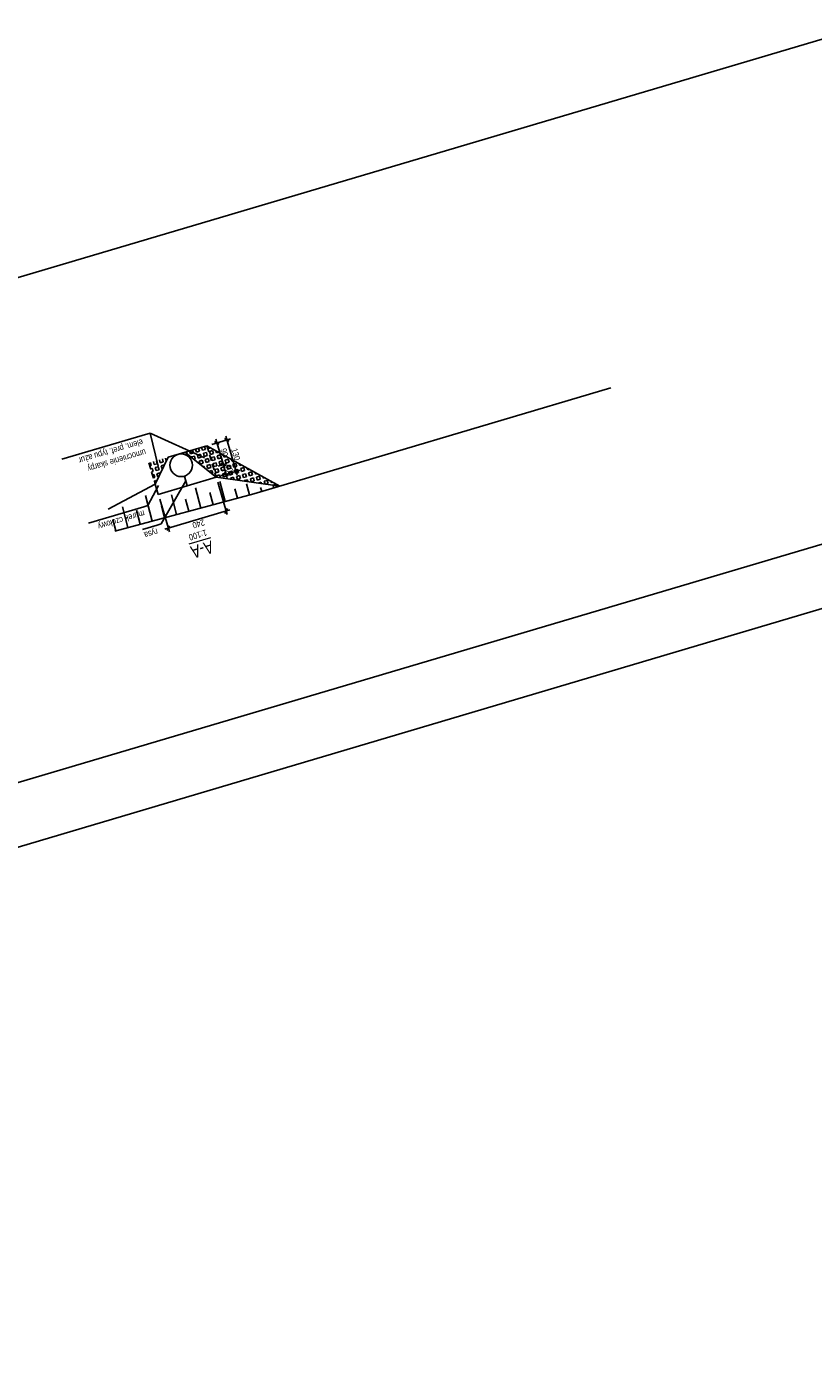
# Model space of a CAD drawing. Header units: metres. Extents: x 7437403 to 7437771, y 5556473 to 5556945.
# Tile 19 of 23: x 7437478 to 7437509, y 5556865 to 5556918. Entities that reach past the tile are written whole.
import ezdxf
from ezdxf.enums import TextEntityAlignment as Align

# ---------------------------------------------------------------- set-up
doc = ezdxf.new("R2010")
doc.units = ezdxf.units.M
doc.header["$MEASUREMENT"] = 0
doc.linetypes.add('HIDDEN', pattern=[0.375, 0.25, -0.125])
doc.layers.get('0').update_dxf_attribs({"color": 250})
for name, color, linetype in [('00RamTab-T', 2, 'Continuous'), ('00ZieSka-S', 7, 'Continuous'), ('_ PTC Kon_Bet_Kon', 3, 'Continuous')]:
    doc.layers.add(name, color=color, linetype=linetype)
doc.layers.add('_ PTC Kon_Bet', color=3, linetype='Continuous', lineweight=0)
doc.layers.add('Kreski', color=251, linetype='Continuous', lineweight=9)
doc.styles.add('CDMSTYLE', font='CDMSIMPL', dxfattribs={"width": 0.8, "bigfont": 'CDMBIGPL'})
doc.linetypes.add('ZIGZAG', pattern='A,0.00254,-5.08,[131,ltypeshp.shx,S=5.08,R=0,X=-5.08,Y=0],-10.16,[131,ltypeshp.shx,S=5.08,R=180,X=5.08,Y=0],-5.08', length=20.32254)
doc.dimstyles.new('CDM-ME100CM', dxfattribs={"dimscale": 0.1, "dimtxt": 2.5, "dimasz": 1.5, "dimexe": 1.5, "dimexo": 2, "dimgap": 0.5, "dimtad": 1, "dimdec": 0, "dimlfac": 100, "dimrnd": 0.1, "dimzin": 9, "dimtxsty": 'CDMSTYLE', "dimblk": 'OBLIQUE', "dimcen": 2.5, "dimdle": 1.5, "dimclrd": 1, "dimclre": 1, "dimclrt": 2, "dimadec": 0, "dimazin": 2, "dimtfac": 1, "dimtdec": 0, "dimtix": 1, "dimtmove": 1, "dimatfit": 3, "dimfxl": 0, "dimtvp": 1, "dimtolj": 1, "dimtzin": 0, "dimlwd": 25, "dimlwe": 25, "dimarcsym": 0})
pattern_1 = [(196.50939, (7437518.71688, 5556687.63931), (0.03552156, -0.11984665), [0.125, -0.125]), (286.50939, (7437518.71688, 5556687.63931), (0.11984665, 0.03552156), [0.125, -0.125])]

# ---------------------------------------------------------------- blocks, each defined once
blk = doc.blocks.new('_OBLIQUE')
at = {"color": 0, "linetype": 'ByBlock'}
blk.add_line((-0.5, -0.5), (0.5, 0.5), dxfattribs=at)
blk = doc.blocks.new('*D39')
at = {"layer": '_ PTC Kon_Bet_Kon', "color": 1, "linetype": 'Continuous', "lineweight": 25}
for p, q in [((7437485.528, 5556900.063), (7437485.874, 5556900.165)), ((7437485.731, 5556900.123), (7437485.688, 5556900.266)), ((7437485.844, 5556899.739), (7437485.731, 5556900.123)), ((7437485.642, 5556899.679), (7437485.988, 5556899.782)), ((7437485.844, 5556899.739), (7437485.887, 5556899.595))]:
    blk.add_line(p, q, dxfattribs=at)
at = {"layer": 'Defpoints', "color": 0, "linetype": 'Continuous', "lineweight": 25}
for p in [(7437485.731, 5556900.123), (7437485.336, 5556900.006), (7437485.45, 5556899.622)]:
    blk.add_point(p, dxfattribs=at)
at = {"layer": '_ PTC Kon_Bet_Kon', "color": 1, "linetype": 'Continuous', "lineweight": 25, "xscale": 0.15, "yscale": 0.15, "zscale": 0.15}
for p, rotation in [((7437485.731, 5556900.123), 286.5093889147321), ((7437485.844, 5556899.739), 106.5093889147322)]:
    blk.add_blockref('_OBLIQUE', p, dxfattribs=dict(at, rotation=rotation))
at = {"layer": '_ PTC Kon_Bet_Kon', "color": 2, "linetype": 'Continuous', "lineweight": 25, "insert": (7437485.955, 5556899.981), "char_height": 0.25, "attachment_point": 5, "rotation": 286.5094, "style": 'CDMSTYLE'}
blk.add_mtext('\\A1;40', dxfattribs=at)
blk = doc.blocks.new('*D40')
at = {"layer": '_ PTC Kon_Bet_Kon', "color": 1, "linetype": 'Continuous', "lineweight": 25}
for p, q in [((7437485.773, 5556899.979), (7437485.432, 5556901.129)), ((7437485.272, 5556900.925), (7437485.619, 5556901.028)), ((7437485.528, 5556900.063), (7437485.874, 5556900.165))]:
    blk.add_line(p, q, dxfattribs=at)
at = {"layer": 'Defpoints', "color": 0, "linetype": 'Continuous', "lineweight": 25}
for p in [(7437485.08, 5556900.869), (7437485.475, 5556900.986), (7437485.336, 5556900.006)]:
    blk.add_point(p, dxfattribs=at)
at = {"layer": '_ PTC Kon_Bet_Kon', "color": 1, "linetype": 'Continuous', "lineweight": 25, "xscale": 0.15, "yscale": 0.15, "zscale": 0.15}
for p, rotation in [((7437485.475, 5556900.986), 106.5093889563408), ((7437485.731, 5556900.123), 286.5093889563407)]:
    blk.add_blockref('_OBLIQUE', p, dxfattribs=dict(at, rotation=rotation))
at = {"layer": '_ PTC Kon_Bet_Kon', "color": 2, "linetype": 'Continuous', "lineweight": 25, "insert": (7437485.771, 5556900.604), "char_height": 0.25, "attachment_point": 5, "rotation": 286.5094, "style": 'CDMSTYLE'}
blk.add_mtext('\\A1;90', dxfattribs=at)
blk = doc.blocks.new('*D41')
at = {"layer": '_ PTC Kon_Bet_Kon', "color": 1, "linetype": 'Continuous', "lineweight": 25}
for p, q in [((7437485.272, 5556900.925), (7437486.018, 5556901.146)), ((7437485.831, 5556901.248), (7437486.286, 5556899.714)), ((7437485.642, 5556899.679), (7437486.387, 5556899.9))]:
    blk.add_line(p, q, dxfattribs=at)
at = {"layer": 'Defpoints', "color": 0, "linetype": 'Continuous', "lineweight": 25}
for p in [(7437485.08, 5556900.869), (7437485.45, 5556899.622), (7437486.243, 5556899.857)]:
    blk.add_point(p, dxfattribs=at)
at = {"layer": '_ PTC Kon_Bet_Kon', "color": 1, "linetype": 'Continuous', "lineweight": 25, "xscale": 0.15, "yscale": 0.15, "zscale": 0.15}
for p, rotation in [((7437485.874, 5556901.104), 106.5093889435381), ((7437486.243, 5556899.857), 286.5093889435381)]:
    blk.add_blockref('_OBLIQUE', p, dxfattribs=dict(at, rotation=rotation))
at = {"layer": '_ PTC Kon_Bet_Kon', "color": 2, "linetype": 'Continuous', "lineweight": 25, "insert": (7437486.226, 5556900.53), "char_height": 0.25, "attachment_point": 5, "rotation": 286.5094, "style": 'CDMSTYLE'}
blk.add_mtext('\\A1;130', dxfattribs=at)
blk = doc.blocks.new('*D43')
at = {"layer": '_ PTC Kon_Bet_Kon', "color": 1, "linetype": 'Continuous', "lineweight": 25}
for p, q in [((7437485.507, 5556899.431), (7437485.89, 5556898.136)), ((7437483.206, 5556898.748), (7437483.589, 5556897.454)), ((7437485.992, 5556898.322), (7437483.403, 5556897.555))]:
    blk.add_line(p, q, dxfattribs=at)
at = {"layer": 'Defpoints', "color": 0, "linetype": 'Continuous', "lineweight": 25}
for p in [(7437485.45, 5556899.622), (7437483.149, 5556898.94), (7437483.547, 5556897.597)]:
    blk.add_point(p, dxfattribs=at)
at = {"layer": '_ PTC Kon_Bet_Kon', "color": 1, "linetype": 'Continuous', "lineweight": 25, "xscale": 0.15, "yscale": 0.15, "zscale": 0.15}
for p, rotation in [((7437485.848, 5556898.28), 16.50938893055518), ((7437483.547, 5556897.597), 196.5093889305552)]:
    blk.add_blockref('_OBLIQUE', p, dxfattribs=dict(at, rotation=rotation))
at = {"layer": '_ PTC Kon_Bet_Kon', "color": 2, "linetype": 'Continuous', "lineweight": 25, "insert": (7437484.747, 5556897.771), "char_height": 0.25, "attachment_point": 5, "rotation": 196.5094, "style": 'CDMSTYLE'}
blk.add_mtext('\\A1;240', dxfattribs=at)

msp = doc.modelspace()

# ---------------------------------------------------------------- hatches: boundary and pattern name
at = {"layer": '_ PTC Kon_Bet_Kon', "linetype": 'Continuous', "lineweight": 25}
h = msp.add_hatch(dxfattribs=at)
h.set_pattern_fill('SQUARE', color=251, style=0)
h.set_pattern_definition(pattern_1)
h.paths.add_polyline_path([(7437487.975, 5556899.267), (7437485.08, 5556900.869), (7437485.45, 5556899.622)])
h.paths.add_polyline_path([(7437485.45, 5556899.622), (7437485.08, 5556900.869), (7437484.204, 5556900.609)])
h.paths.add_polyline_path([(7437486.071, 5556900.249), (7437486.199, 5556899.819), (7437485.839, 5556899.712), (7437485.712, 5556900.143)], flags=24)
h.paths.add_polyline_path([(7437485.887, 5556900.872), (7437486.014, 5556900.442), (7437485.655, 5556900.335), (7437485.527, 5556900.766)], flags=9)
h = msp.add_hatch(dxfattribs=at)
h.set_pattern_fill('SQUARE', color=251, style=0)
h.set_pattern_definition(pattern_1)
h.paths.add_polyline_path([(7437483.03, 5556899.341), (7437483.546, 5556900.414), (7437482.779, 5556900.187)])

# ---------------------------------------------------------------- linework, layer by layer
at = {"layer": '00ZieSka-S', "color": 63, "lineweight": 25}
for p, q in [((7437484.843, 5556898.399), (7437484.628, 5556899.201)), ((7437485.326, 5556898.528), (7437485.195, 5556899.018)), ((7437485.809, 5556898.658), (7437485.598, 5556899.446)), ((7437486.292, 5556898.787), (7437486.192, 5556899.159)), ((7437486.775, 5556898.916), (7437486.655, 5556899.364)), ((7437487.256, 5556899.054), (7437487.207, 5556899.218)), ((7437487.735, 5556899.196), (7437487.709, 5556899.286)), ((7437481.945, 5556897.624), (7437481.723, 5556898.452)), ((7437482.911, 5556897.882), (7437482.639, 5556898.896)), ((7437483.394, 5556898.011), (7437483.27, 5556898.475)), ((7437483.877, 5556898.141), (7437483.668, 5556898.921)), ((7437484.36, 5556898.27), (7437484.232, 5556898.747)), ((7437481.462, 5556897.494), (7437481.343, 5556897.937)), ((7437482.428, 5556897.753), (7437482.28, 5556898.308))]:
    msp.add_line(p, q, dxfattribs=at)
at = {"layer": '_ PTC Kon_Bet', "color": 115, "lineweight": 25}
for p, q in [((7437486.946, 5556898.962), (7437501.12, 5556903.163)), ((7437483.546, 5556900.414), (7437485.08, 5556900.869)), ((7437485.45, 5556899.622), (7437484.204, 5556900.609)), ((7437485.08, 5556900.869), (7437487.975, 5556899.267)), ((7437483.546, 5556900.414), (7437483.03, 5556899.341)), ((7437485.45, 5556899.622), (7437487.975, 5556899.267)), ((7437483.03, 5556899.341), (7437481.161, 5556898.347)), ((7437486.946, 5556898.962), (7437481.417, 5556897.482))]:
    msp.add_line(p, q, dxfattribs=at)
at = {"layer": '_ PTC Kon_Bet_Kon', "color": 3, "linetype": 'Continuous', "lineweight": 25}
for p, q in [((7437564.245, 5556933.229), (7437403.082, 5556885.462)), ((7437536.214, 5556904.877), (7437408.544, 5556867.037)), ((7437536.91, 5556902.528), (7437409.24, 5556864.688))]:
    msp.add_line(p, q, dxfattribs=at)
at = {"layer": '_ PTC Kon_Bet_Kon', "color": 251, "linetype": 'HIDDEN', "lineweight": 25}
for p, q in [((7437485.08, 5556900.869), (7437485.45, 5556899.622)), ((7437482.779, 5556900.187), (7437483.03, 5556899.341))]:
    msp.add_line(p, q, dxfattribs=at)
at = {"layer": '_ PTC Kon_Bet_Kon', "color": 4, "linetype": 'Continuous', "lineweight": 25}
for p, q in [((7437483.149, 5556898.94), (7437485.45, 5556899.622)), ((7437483.03, 5556899.341), (7437483.149, 5556898.94))]:
    msp.add_line(p, q, dxfattribs=at)
msp.add_circle((7437484.058, 5556900.096), 0.45, dxfattribs=at)
at = {"layer": 'Kreski', "color": 251, "linetype": 'ZIGZAG', "lineweight": 25, "ltscale": 0.005}
msp.add_line((7437484.299, 5556899.281), (7437484.186, 5556899.665), dxfattribs=at)

# ---------------------------------------------------------------- texts
at = {"layer": '00RamTab-T', "color": 3, "linetype": 'Continuous', "lineweight": 0, "style": 'CDMSTYLE', "width": 0.8}
msp.add_text('1:100', height=0.25, rotation=196.5094, dxfattribs=at).set_placement((7437484.722, 5556897.325), align=Align.MIDDLE_CENTER)
at = {"layer": '00RamTab-T', "color": 7, "linetype": 'Continuous', "lineweight": 0, "style": 'CDMSTYLE', "width": 0.8}
msp.add_text('%%UA-A', height=0.5, rotation=196.5094, dxfattribs=at).set_placement((7437484.892, 5556896.75), align=Align.MIDDLE_CENTER)
at = {"layer": '_ PTC Kon_Bet_Kon', "color": 2, "linetype": 'Continuous', "lineweight": 25, "char_height": 0.25, "attachment_point": 7, "rotation": 196.5094, "style": 'CDMSTYLE'}
for s, insert in [('umocnienie skarpy \\Pelem. pref. typu ażur', (7437482.48, 5556901.215)), ('murek czołowy', (7437482.546, 5556898.389)), ('rysa', (7437483.067, 5556897.656))]:
    msp.add_mtext(s, dxfattribs=dict(at, insert=insert))

# ---------------------------------------------------------------- dimensions: what is measured, and where the dimension line sits
at = {"layer": '_ PTC Kon_Bet_Kon', "color": 3, "linetype": 'Continuous', "lineweight": 25}
for base, p1, p2, angle, picture, middle in [((7437486.243, 5556899.857), (7437485.08, 5556900.869), (7437485.45, 5556899.622), 286.5094, '*D41', (7437486.226, 5556900.53)), ((7437485.475, 5556900.986), (7437485.336, 5556900.006), (7437485.08, 5556900.869), 286.5094, '*D40', (7437485.771, 5556900.604)), ((7437485.731, 5556900.123), (7437485.45, 5556899.622), (7437485.336, 5556900.006), 286.5094, '*D39', (7437485.955, 5556899.981)), ((7437483.547, 5556897.597), (7437485.45, 5556899.622), (7437483.149, 5556898.94), 196.5094, '*D43', (7437484.747, 5556897.771))]:
    dim = msp.add_linear_dim(base=base, p1=p1, p2=p2, angle=angle, dimstyle='CDM-ME100CM', dxfattribs=at)
    dim.commit()
    dim.dimension.update_dxf_attribs({"geometry": picture, "text_midpoint": middle})

# ---------------------------------------------------------------- leaders
at = {"layer": '_ PTC Kon_Bet_Kon', "color": 3, "linetype": 'Continuous', "lineweight": 25, "annotation_type": 0, "has_hookline": 1, "hookline_direction": 0, "horizontal_direction": (-0.958773, -0.284172, 0)}
for points, text_width in [([(7437484.984, 5556900.388), (7437482.823, 5556901.369), (7437482.514, 5556901.277)], 3.276), ([(7437483.161, 5556899.295), (7437482.727, 5556898.495), (7437482.58, 5556898.452)], 2.248), ([(7437484.243, 5556899.473), (7437483.261, 5556897.765), (7437483.101, 5556897.718)], 0.552)]:
    msp.add_leader(points, dimstyle='CDM-ME100CM', override={"dimgap": 0.5, "dimtad": 1}, dxfattribs=dict(at, text_width=text_width))
at = {"layer": '_ PTC Kon_Bet_Kon', "color": 3, "linetype": 'Continuous', "lineweight": 25}
msp.add_leader([(7437483.145, 5556900.065), (7437482.823, 5556901.369), (7437482.514, 5556901.277)], dimstyle='CDM-ME100CM', override={"dimgap": 0.5, "dimtad": 1}, dxfattribs=at)

doc.saveas('drawing.dxf')
